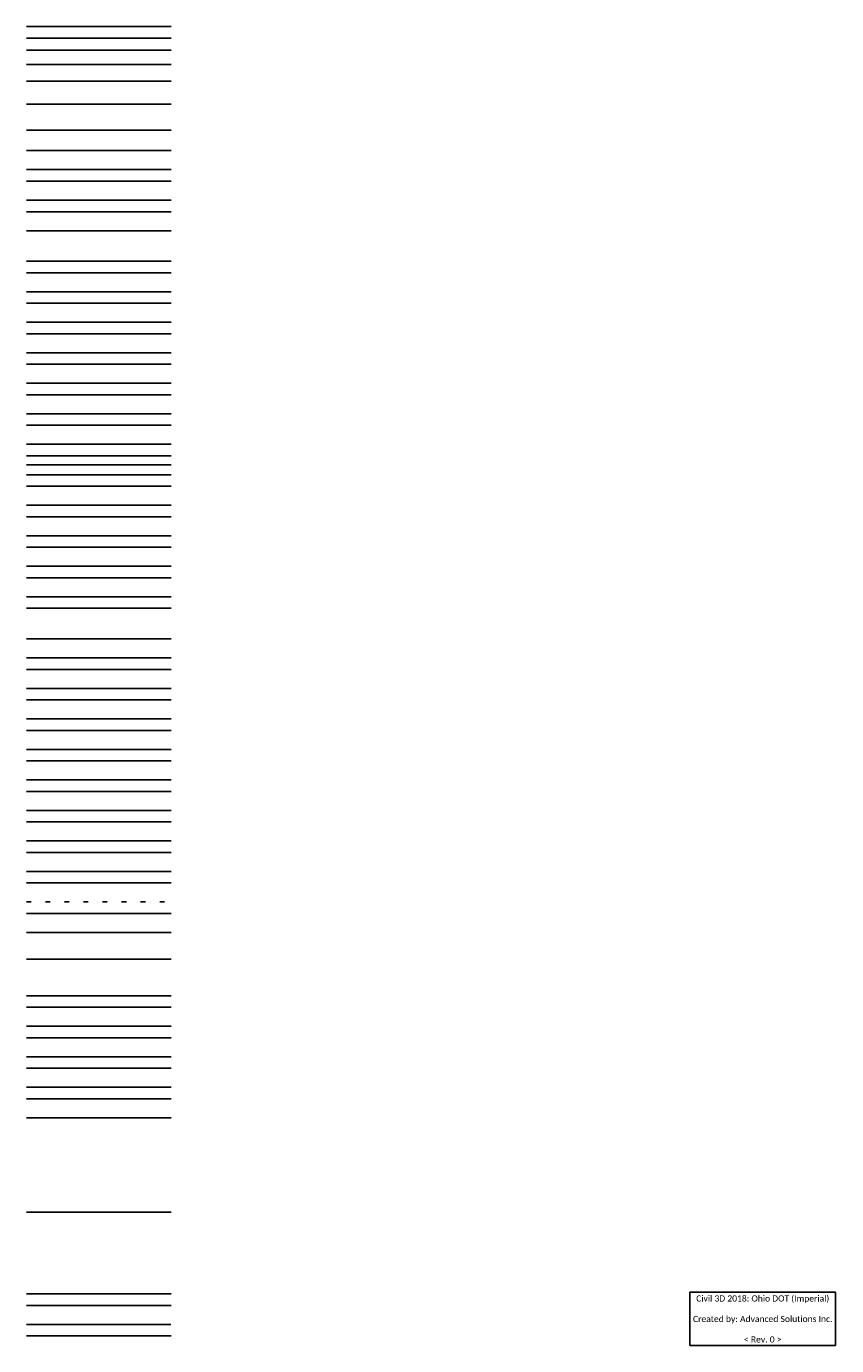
# Model space of a CAD drawing. Header units: feet. Extents: x -1547 to 155, y -56 to 2714.
import ezdxf

# ---------------------------------------------------------------- set-up
doc = ezdxf.new("R2010")
doc.units = ezdxf.units.FT
doc.header["$MEASUREMENT"] = 0
for name, pattern in [('breakline', [0]), ('cl20', [100, 5, -5, 80, -5, 5]), ('combsanstormex', [0]), ('DASHED2', [0.375, 0.25, -0.125]), ('dsolidcl', [0]), ('fenceex', [0]), ('fencepr', [0]), ('foex', [0]), ('fopr', [0]), ('gas', [0]), ('gasex', [0]), ('gateex', [0]), ('gatepr', [0]), ('grltex', [0]), ('grltex_pr', [0]), ('lane', [40, 10, -30]), ('ppleft', [0]), ('ppright', [0]), ('rr', [0]), ('rr2', [0]), ('rumblestrip', [0]), ('san', [0]), ('sanex', [0]), ('shrublt', [0]), ('shrubrt', [0]), ('treelt', [0]), ('treert', [0]), ('water', [0]), ('waterex', [0]), ('yieldex', [0]), ('yieldpr', [0])]:
    doc.linetypes.add(name, pattern=pattern)
for name, color, linetype in [('GE_X_CL_20', 7, 'cl20'), ('PM_P_CL_Dashed', 2, 'lane'), ('PM_P_CL_Pass_Proh_Lt', 2, 'ppleft'), ('PM_P_CL_Pass_Proh_Rt', 2, 'ppright'), ('PM_P_Transverse_Line', 7, 'Continuous')]:
    doc.layers.add(name, color=color, linetype=linetype)
doc.styles.add('30-LT', font='calibri.ttf')
doc.styles.add('31-LT', font='calibri.ttf')
doc.styles.add('WEQ2019-ODOT$0$Standard', font='calibri.ttf')
doc.linetypes.add('AIREX', pattern='A,0.15,-0.18,0.15,-0.18,0.15,-0.18,0.15,-0.18,0.15,-0.25,["AIR",30-LT,S=0.125,R=0,X=-0.1319,Y=-0.0625],-0.25', length=1.97)
doc.linetypes.add('AIRPR', pattern='A,4,-0.25,["AIR",31-LT,S=0.14,R=0,X=-0.1607,Y=-0.07],-0.25', length=4.5)
doc.linetypes.add('BREX', pattern='A,0.15,-0.18,0.15,-0.18,0.15,-0.18,0.15,-0.18,0.15,-0.25,["BR",30-LT,S=0.125,R=0,X=-0.0952,Y=-0.0625],-0.25', length=1.97)
doc.linetypes.add('BRPR', pattern='A,4,-0.25,["BR",31-LT,S=0.14,R=0,X=-0.1193,Y=-0.07],-0.25', length=4.5)
doc.linetypes.add('BWEX', pattern='A,0.15,-0.18,0.15,-0.18,0.15,-0.18,0.15,-0.18,0.15,-0.25,["BW",30-LT,S=0.125,R=0,X=-0.1,Y=-0.0625],-0.25', length=1.97)
doc.linetypes.add('BWPR', pattern='A,4,-0.25,["BW",31-LT,S=0.14,R=0,X=-0.131,Y=-0.07],-0.25', length=4.5)
doc.linetypes.add('CHEMEX', pattern='A,0.15,-0.18,0.15,-0.18,0.15,-0.18,0.15,-0.18,0.15,-0.125,["C",30-LT,S=0.125,R=0,X=-0.0631,Y=-0.0625],-0.125', length=1.72)
doc.linetypes.add('CHEMPR', pattern='A,4,-0.25,["C",31-LT,S=0.14,R=0,X=-0.0631,Y=-0.07],-0.25', length=4.5)
doc.linetypes.add('DRAINEX', pattern='A,0.15,-0.18,0.15,-0.18,0.15,-0.18,0.15,-0.18,0.15,-0.125,["D",30-LT,S=0.125,R=0,X=-0.0377,Y=-0.0625],-0.125', length=1.72)
doc.linetypes.add('DRAINPR', pattern='A,4,-0.25,["D",31-LT,S=0.14,R=0,X=-0.0551,Y=-0.07],-0.25', length=4.5)
doc.linetypes.add('FMEX', pattern='A,0.15,-0.18,0.15,-0.18,0.15,-0.18,0.15,-0.18,0.15,-0.25,["FM",30-LT,S=0.125,R=0,X=-0.0982,Y=-0.0625],-0.25', length=1.97)
doc.linetypes.add('FMPR', pattern='A,4,-0.25,["FM",31-LT,S=0.14,R=0,X=-0.1285,Y=-0.07],-0.25', length=4.5)
doc.linetypes.add('GLARESC', pattern='A,0,-0.5,["l",30-LT,S=0.7,R=45,X=-0.305,Y=-0.35],-0.5', length=1)
doc.linetypes.add('GREX', pattern='A,0.15,-0.18,0.15,-0.18,0.15,-0.18,0.15,-0.18,0.15,-0.25,["GR",30-LT,S=0.125,R=0,X=-0.0942,Y=-0.0625],-0.25', length=1.97)
doc.linetypes.add('GRLTEXPR', pattern='A,0,[231,WEQSHP.shx,S=0.004,R=90,X=0,Y=0],0.3125,[232,WEQSHP.shx,S=0.004,R=90,X=0,Y=0],0.3125', length=0.625)
doc.linetypes.add('GRPR', pattern='A,4,-0.25,["GR",31-LT,S=0.14,R=0,X=-0.1262,Y=-0.07],-0.25', length=4.5)
doc.linetypes.add('GRRTEXPR', pattern='A,0,[231,WEQSHP.shx,S=0.004,R=-90,X=0,Y=0],0.3125,[232,WEQSHP.shx,S=0.004,R=-90,X=0,Y=0],0.3125', length=0.625)
doc.linetypes.add('IRRGPR', pattern='A,4,-0.25,["I",31-LT,S=0.14,R=0,X=-0.0367,Y=-0.07],-0.25', length=4.5)
doc.linetypes.add('JUTE', pattern='A,0.35,[234,WEQSHP.shx,S=0.075,R=0,X=0,Y=0],0.35', length=0.7)
doc.linetypes.add('OHPOWEREX', pattern='A,0.6,-0.1,0.1,-0.1,0.6,-0.25,["OHP",30-LT,S=0.125,R=0,X=-0.1597,Y=-0.0625],-0.25', length=2)
doc.linetypes.add('OHPOWERPR', pattern='A,1.7,-0.2,0.2,-0.2,1.7,-0.25,["OHP",31-LT,S=0.14,R=0,X=-0.2,Y=-0.07],-0.25', length=4.5)
doc.linetypes.add('PROPERTY', pattern='A,0.75,["}",31-LT,S=0.14,R=0,X=-0.0614,Y=-0.0678],0.75', length=1.5)
doc.linetypes.add('RASEX', pattern='A,0.15,-0.18,0.15,-0.18,0.15,-0.18,0.15,-0.18,0.15,-0.225,["RAS",30-LT,S=0.125,R=0,X=-0.1518,Y=-0.0625],-0.225', length=1.92)
doc.linetypes.add('RASPR', pattern='A,4,-0.25,["RAS",31-LT,S=0.14,R=0,X=-0.1848,Y=-0.07],-0.25', length=4.5)
doc.linetypes.add('ROWEXSH', pattern='A,0.8,-0.45,["Ex R/W",30-LT,S=0.14,R=0,X=-0.35,Y=-0.07],-0.45', length=1.7)
doc.linetypes.add('ROWPRMD', pattern='A,2,-0.2525,["R/W",31-LT,S=0.14,R=0,X=-0.175,Y=-0.07],-0.2525', length=2.505)
doc.linetypes.add('ROWPRSH', pattern='A,1,-0.2525,["R/W",31-LT,S=0.14,R=0,X=-0.175,Y=-0.07],-0.2525', length=1.505)
doc.linetypes.add('SFEX', pattern='A,0.15,-0.18,0.15,-0.18,0.15,-0.18,0.15,-0.18,0.15,-0.25,["SF",30-LT,S=0.125,R=0,X=-0.0933,Y=-0.0625],-0.25', length=1.97)
doc.linetypes.add('SGEX', pattern='A,0.15,-0.18,0.15,-0.18,0.15,-0.18,0.15,-0.18,0.15,-0.25,["SG",30-LT,S=0.125,R=0,X=-0.0933,Y=-0.0625],-0.25', length=1.97)
doc.linetypes.add('SGPR', pattern='A,4,-0.25,["SG",31-LT,S=0.14,R=0,X=-0.1216,Y=-0.07],-0.25', length=4.5)
doc.linetypes.add('SSFEX', pattern='A,0.15,-0.18,0.15,-0.18,0.15,-0.18,0.15,-0.18,0.15,-0.225,["SSF",30-LT,S=0.125,R=0,X=-0.1439,Y=-0.0625],-0.125', length=1.82)
doc.linetypes.add('SSFPR', pattern='A,4,-0.25,["SSF",31-LT,S=0.14,R=0,X=-0.1809,Y=-0.07],-0.25', length=4.5)
doc.linetypes.add('STMEX', pattern='A,0.15,-0.18,0.15,-0.18,0.15,-0.18,0.15,-0.18,0.15,-0.25,["STM",30-LT,S=0.125,R=0,X=-0.1587,Y=-0.0625],-0.25', length=1.97)
doc.linetypes.add('STMPR', pattern='A,4,-0.25,["STM",31-LT,S=0.14,R=0,X=-0.1985,Y=-0.07],-0.25', length=4.5)
doc.linetypes.add('TDREX', pattern='A,0.15,-0.18,0.15,-0.18,0.15,-0.18,0.15,-0.18,0.15,-0.225,["TDR",30-LT,S=0.125,R=0,X=-0.1665,Y=-0.0625],-0.225', length=1.92)
doc.linetypes.add('TDRPR', pattern='A,4,-0.25,["TDR",31-LT,S=0.14,R=0,X=-0.208,Y=-0.07],-0.25', length=4.5)
doc.linetypes.add('TRACKS', pattern='A,0.15,[130,ltypeshp.shx,S=0.25,R=0,X=0,Y=0],0.15', length=0.3)
doc.linetypes.add('TREELINE_L', pattern='A,0,-0.13,[130,AECCLAND,S=0.13,R=0,X=0,Y=0],-0.12', length=0.25)
doc.linetypes.add('WASEX', pattern='A,0.15,-0.18,0.15,-0.18,0.15,-0.18,0.15,-0.18,0.15,-0.225,["WAS",30-LT,S=0.125,R=0,X=-0.1567,Y=-0.0625],-0.225', length=1.92)
doc.linetypes.add('WASPR', pattern='A,4,-0.25,["WAS",31-LT,S=0.14,R=0,X=-0.2008,Y=-0.07],-0.25', length=4.5)
doc.linetypes.add('WATERPR', pattern='A,4,-0.125,["W",31-LT,S=0.14,R=0,X=-0.0745,Y=-0.07],-0.125', length=4.25)

msp = doc.modelspace()

# ---------------------------------------------------------------- linework, layer by layer
at = {"layer": 'GE_X_CL_20', "linetype": 'AIREX'}
msp.add_lwpolyline([(-1546.6, 2714.1), (-1242.8, 2714.1)], dxfattribs=at)
at = {"layer": 'GE_X_CL_20', "linetype": 'AIRPR'}
msp.add_lwpolyline([(-1546.6, 2689.5), (-1242.8, 2689.5)], dxfattribs=at)
at = {"layer": 'GE_X_CL_20', "linetype": 'BREX'}
msp.add_lwpolyline([(-1546.6, 2664), (-1242.8, 2664)], dxfattribs=at)
at = {"layer": 'GE_X_CL_20', "linetype": 'BRPR'}
msp.add_lwpolyline([(-1546.6, 2633.8), (-1242.8, 2633.8)], dxfattribs=at)
at = {"layer": 'GE_X_CL_20', "linetype": 'BWEX'}
msp.add_lwpolyline([(-1546.6, 2599.2), (-1242.8, 2599.2)], dxfattribs=at)
at = {"layer": 'GE_X_CL_20', "linetype": 'BWPR'}
msp.add_lwpolyline([(-1546.6, 2550.9), (-1242.8, 2550.9)], dxfattribs=at)
at = {"layer": 'GE_X_CL_20', "linetype": 'CHEMEX'}
msp.add_lwpolyline([(-1546.6, 2496.2), (-1242.8, 2496.2)], dxfattribs=at)
at = {"layer": 'GE_X_CL_20', "linetype": 'CHEMPR'}
msp.add_lwpolyline([(-1546.6, 2453.2), (-1242.8, 2453.2)], dxfattribs=at)
at = {"layer": 'GE_X_CL_20', "linetype": 'DRAINEX'}
msp.add_lwpolyline([(-1546.6, 2413.3), (-1242.8, 2413.3)], dxfattribs=at)
at = {"layer": 'GE_X_CL_20', "linetype": 'DRAINPR'}
msp.add_lwpolyline([(-1546.6, 2389.1), (-1242.8, 2389.1)], dxfattribs=at)
at = {"layer": 'GE_X_CL_20', "linetype": 'FMEX'}
msp.add_lwpolyline([(-1546.6, 2349.2), (-1242.8, 2349.2)], dxfattribs=at)
at = {"layer": 'GE_X_CL_20', "linetype": 'FMPR'}
msp.add_lwpolyline([(-1546.6, 2325), (-1242.8, 2325)], dxfattribs=at)
at = {"layer": 'GE_X_CL_20', "linetype": 'GLARESC'}
msp.add_lwpolyline([(-1546.6, 2285.1), (-1242.8, 2285.1)], dxfattribs=at)
at = {"layer": 'GE_X_CL_20', "linetype": 'GREX'}
msp.add_lwpolyline([(-1546.6, 2221.1), (-1242.8, 2221.1)], dxfattribs=at)
at = {"layer": 'GE_X_CL_20', "linetype": 'GRLTEXPR'}
msp.add_lwpolyline([(-1546.6, 2196.9), (-1242.8, 2196.9)], dxfattribs=at)
at = {"layer": 'GE_X_CL_20', "linetype": 'GRPR'}
msp.add_lwpolyline([(-1546.6, 2157), (-1242.8, 2157)], dxfattribs=at)
at = {"layer": 'GE_X_CL_20', "linetype": 'GRRTEXPR'}
msp.add_lwpolyline([(-1546.6, 2132.8), (-1242.8, 2132.8)], dxfattribs=at)
at = {"layer": 'GE_X_CL_20', "linetype": 'IRRGPR'}
msp.add_lwpolyline([(-1546.6, 2092.9), (-1242.8, 2092.9)], dxfattribs=at)
at = {"layer": 'GE_X_CL_20', "linetype": 'JUTE'}
msp.add_lwpolyline([(-1546.6, 2068.8), (-1242.8, 2068.8)], dxfattribs=at)
at = {"layer": 'GE_X_CL_20', "linetype": 'OHPOWEREX'}
msp.add_lwpolyline([(-1546.6, 2028.9), (-1242.8, 2028.9)], dxfattribs=at)
at = {"layer": 'GE_X_CL_20', "linetype": 'OHPOWERPR'}
msp.add_lwpolyline([(-1546.6, 2004.7), (-1242.8, 2004.7)], dxfattribs=at)
at = {"layer": 'GE_X_CL_20', "linetype": 'PROPERTY'}
msp.add_lwpolyline([(-1546.6, 1964.8), (-1242.8, 1964.8)], dxfattribs=at)
at = {"layer": 'GE_X_CL_20', "linetype": 'TRACKS'}
msp.add_lwpolyline([(-1546.6, 1940.6), (-1242.8, 1940.6)], dxfattribs=at)
at = {"layer": 'GE_X_CL_20', "linetype": 'RASEX'}
msp.add_lwpolyline([(-1546.6, 1900.7), (-1242.8, 1900.7)], dxfattribs=at)
at = {"layer": 'GE_X_CL_20', "linetype": 'RASPR'}
msp.add_lwpolyline([(-1546.6, 1876.6), (-1242.8, 1876.6)], dxfattribs=at)
at = {"layer": 'GE_X_CL_20', "linetype": 'ROWEXSH'}
msp.add_lwpolyline([(-1546.6, 1836.7), (-1242.8, 1836.7)], dxfattribs=at)
at = {"layer": 'GE_X_CL_20', "linetype": 'ROWPRSH'}
msp.add_lwpolyline([(-1546.6, 1812.5), (-1242.8, 1812.5)], dxfattribs=at)
at = {"layer": 'GE_X_CL_20', "linetype": 'ROWPRMD'}
msp.add_lwpolyline([(-1546.6, 1793.7), (-1242.8, 1793.7)], dxfattribs=at)
at = {"layer": 'GE_X_CL_20', "linetype": 'SFEX'}
msp.add_lwpolyline([(-1546.6, 1772.6), (-1242.8, 1772.6)], dxfattribs=at)
at = {"layer": 'GE_X_CL_20', "linetype": 'SGEX'}
msp.add_lwpolyline([(-1546.6, 1748.4), (-1242.8, 1748.4)], dxfattribs=at)
at = {"layer": 'GE_X_CL_20', "linetype": 'SGPR'}
msp.add_lwpolyline([(-1546.6, 1708.5), (-1242.8, 1708.5)], dxfattribs=at)
at = {"layer": 'GE_X_CL_20', "linetype": 'SSFEX'}
msp.add_lwpolyline([(-1546.6, 1684.4), (-1242.8, 1684.4)], dxfattribs=at)
at = {"layer": 'GE_X_CL_20', "linetype": 'SSFPR'}
msp.add_lwpolyline([(-1546.6, 1644.4), (-1242.8, 1644.4)], dxfattribs=at)
at = {"layer": 'GE_X_CL_20', "linetype": 'STMEX'}
msp.add_lwpolyline([(-1546.6, 1620.3), (-1242.8, 1620.3)], dxfattribs=at)
at = {"layer": 'GE_X_CL_20', "linetype": 'STMPR'}
msp.add_lwpolyline([(-1546.6, 1580.4), (-1242.8, 1580.4)], dxfattribs=at)
at = {"layer": 'GE_X_CL_20', "linetype": 'TDREX'}
msp.add_lwpolyline([(-1546.6, 1556.2), (-1242.8, 1556.2)], dxfattribs=at)
at = {"layer": 'GE_X_CL_20', "linetype": 'TDRPR'}
msp.add_lwpolyline([(-1546.6, 1516.3), (-1242.8, 1516.3)], dxfattribs=at)
at = {"layer": 'GE_X_CL_20', "linetype": 'TREELINE_L'}
msp.add_lwpolyline([(-1546.6, 1492.2), (-1242.8, 1492.2)], dxfattribs=at)
at = {"layer": 'GE_X_CL_20', "linetype": 'WASEX'}
msp.add_lwpolyline([(-1546.6, 1428.1), (-1242.8, 1428.1)], dxfattribs=at)
at = {"layer": 'GE_X_CL_20', "linetype": 'WASPR'}
msp.add_lwpolyline([(-1546.6, 1388.2), (-1242.8, 1388.2)], dxfattribs=at)
at = {"layer": 'GE_X_CL_20', "linetype": 'WATERPR'}
msp.add_lwpolyline([(-1546.6, 1364), (-1242.8, 1364)], dxfattribs=at)
at = {"layer": 'GE_X_CL_20', "linetype": 'waterex'}
for points in [[(-1546.6, 1324.1), (-1242.8, 1324.1)], [(-1546.6, 486.6), (-1242.8, 486.6)]]:
    msp.add_lwpolyline(points, dxfattribs=at)
at = {"layer": 'GE_X_CL_20', "linetype": 'breakline'}
msp.add_lwpolyline([(-1546.6, 1300), (-1242.8, 1300)], dxfattribs=at)
at = {"layer": 'GE_X_CL_20', "linetype": 'combsanstormex'}
msp.add_lwpolyline([(-1546.6, 1260), (-1242.8, 1260)], dxfattribs=at)
at = {"layer": 'GE_X_CL_20', "linetype": 'dsolidcl'}
msp.add_lwpolyline([(-1546.6, 1235.9), (-1242.8, 1235.9)], dxfattribs=at)
at = {"layer": 'GE_X_CL_20', "linetype": 'fenceex'}
msp.add_lwpolyline([(-1546.6, 1196), (-1242.8, 1196)], dxfattribs=at)
at = {"layer": 'GE_X_CL_20', "linetype": 'fencepr'}
msp.add_lwpolyline([(-1546.6, 1171.8), (-1242.8, 1171.8)], dxfattribs=at)
at = {"layer": 'GE_X_CL_20', "linetype": 'foex'}
msp.add_lwpolyline([(-1546.6, 1131.9), (-1242.8, 1131.9)], dxfattribs=at)
at = {"layer": 'GE_X_CL_20', "linetype": 'fopr'}
msp.add_lwpolyline([(-1546.6, 1107.8), (-1242.8, 1107.8)], dxfattribs=at)
at = {"layer": 'GE_X_CL_20', "linetype": 'gas'}
msp.add_lwpolyline([(-1546.6, 1067.8), (-1242.8, 1067.8)], dxfattribs=at)
at = {"layer": 'GE_X_CL_20', "linetype": 'gasex'}
msp.add_lwpolyline([(-1546.6, 1043.7), (-1242.8, 1043.7)], dxfattribs=at)
at = {"layer": 'GE_X_CL_20', "linetype": 'gateex'}
msp.add_lwpolyline([(-1546.6, 1003.8), (-1242.8, 1003.8)], dxfattribs=at)
at = {"layer": 'GE_X_CL_20', "linetype": 'gatepr'}
msp.add_lwpolyline([(-1546.6, 979.6), (-1242.8, 979.6)], dxfattribs=at)
at = {"layer": 'GE_X_CL_20', "linetype": 'grltex'}
msp.add_lwpolyline([(-1546.6, 939.7), (-1242.8, 939.7)], dxfattribs=at)
at = {"layer": 'GE_X_CL_20', "linetype": 'grltex_pr'}
msp.add_lwpolyline([(-1546.6, 915.5), (-1242.8, 915.5)], dxfattribs=at)
at = {"layer": 'GE_X_CL_20', "linetype": 'lane'}
msp.add_lwpolyline([(-1546.6, 875.6), (-1242.8, 875.6)], dxfattribs=at)
at = {"layer": 'GE_X_CL_20', "linetype": 'rr'}
msp.add_lwpolyline([(-1546.6, 851.5), (-1242.8, 851.5)], dxfattribs=at)
at = {"layer": 'GE_X_CL_20', "linetype": 'rr2'}
msp.add_lwpolyline([(-1546.6, 811.6), (-1242.8, 811.6)], dxfattribs=at)
at = {"layer": 'GE_X_CL_20', "linetype": 'rumblestrip'}
msp.add_lwpolyline([(-1546.6, 755.8), (-1242.8, 755.8)], dxfattribs=at)
at = {"layer": 'GE_X_CL_20', "linetype": 'san'}
msp.add_lwpolyline([(-1546.6, 678.8), (-1242.8, 678.8)], dxfattribs=at)
at = {"layer": 'GE_X_CL_20', "linetype": 'sanex'}
msp.add_lwpolyline([(-1546.6, 654.6), (-1242.8, 654.6)], dxfattribs=at)
at = {"layer": 'GE_X_CL_20', "linetype": 'shrublt'}
msp.add_lwpolyline([(-1546.6, 614.7), (-1242.8, 614.7)], dxfattribs=at)
at = {"layer": 'GE_X_CL_20', "linetype": 'shrubrt'}
msp.add_lwpolyline([(-1546.6, 590.6), (-1242.8, 590.6)], dxfattribs=at)
at = {"layer": 'GE_X_CL_20', "linetype": 'treert'}
msp.add_lwpolyline([(-1546.6, 550.7), (-1242.8, 550.7)], dxfattribs=at)
at = {"layer": 'GE_X_CL_20', "linetype": 'treelt'}
msp.add_lwpolyline([(-1546.6, 526.5), (-1242.8, 526.5)], dxfattribs=at)
at = {"layer": 'GE_X_CL_20', "linetype": 'water'}
msp.add_lwpolyline([(-1546.6, 462.4), (-1242.8, 462.4)], dxfattribs=at)
at = {"layer": 'GE_X_CL_20', "linetype": 'yieldex'}
msp.add_lwpolyline([(-1546.6, 422.5), (-1242.8, 422.5)], dxfattribs=at)
at = {"layer": 'GE_X_CL_20', "linetype": 'yieldpr'}
msp.add_lwpolyline([(-1546.6, 224.3), (-1242.8, 224.3)], dxfattribs=at)
at = {"layer": 'PM_P_CL_Dashed', "linetype": 'DASHED2', "ltscale": 0.25, "flags": 128}
msp.add_lwpolyline([(-1546.6, -11.6), (-1242.8, -11.6)], dxfattribs=at)
at = {"layer": 'PM_P_CL_Pass_Proh_Lt', "ltscale": 0.025, "flags": 128}
msp.add_lwpolyline([(-1546.6, 52.5), (-1242.8, 52.5)], dxfattribs=at)
at = {"layer": 'PM_P_CL_Pass_Proh_Rt', "ltscale": 0.025, "flags": 128}
msp.add_lwpolyline([(-1546.6, 28.4), (-1242.8, 28.4)], dxfattribs=at)
at = {"layer": 'PM_P_Transverse_Line', "color": 2}
msp.add_lwpolyline([(-1546.6, -35.7), (-1242.8, -35.7)], dxfattribs=at)

# ---------------------------------------------------------------- texts
at = {"insert": (0, 0), "char_height": 12.898, "attachment_point": 5, "style": 'WEQ2019-ODOT$0$Standard', "bg_fill": 16, "box_fill_scale": 1.5, "bg_fill_color": 256, "bg_fill_transparency": 0}
msp.add_mtext('Civil 3D 2018: Ohio DOT (Imperial)\\P\\pxqc;\\PCreated by: Advanced Solutions Inc.\\P\\P< Rev. 0 >', dxfattribs=at)

doc.saveas('drawing.dxf')
